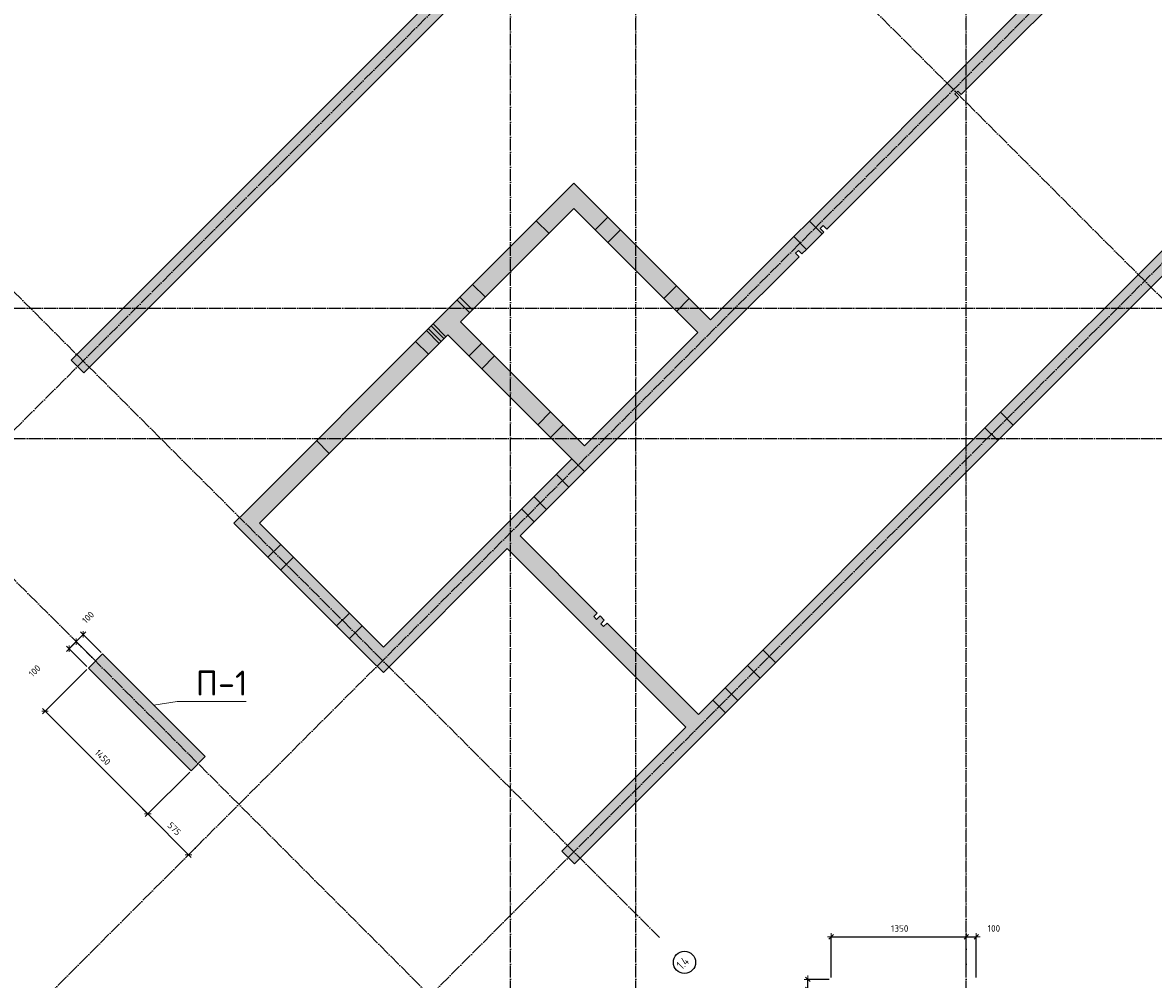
# Model space of a CAD drawing. Header units: millimetres. Extents: x -37663 to 118746, y -2869 to 47508.
# Tile 42 of 54: x 49028 to 60318, y 8500 to 18051. Entities that reach past the tile are written whole.
import ezdxf

# ---------------------------------------------------------------- set-up
doc = ezdxf.new("R2010")
doc.units = ezdxf.units.MM
doc.header["$PDMODE"] = 65
for name, pattern in [('______11', [150, 120, -15, 0, -15]), ('______5', [330, 240, -30, 30, -30]), ('________', [0])]:
    doc.linetypes.add(name, pattern=pattern)
for name, color, linetype, lineweight in [('Standard', 7, 'Continuous', 25), ('Высотная отметка (отверстия)', 7, 'Continuous', 13), ('Размерная линия_ общее', 7, 'Continuous', 13)]:
    doc.layers.add(name, color=color, linetype=linetype, lineweight=lineweight)
doc.layers.add('Осевая линия_ общее', color=7, linetype='______5', lineweight=13, true_color=0xa0a0a0)
doc.styles.add('ISOCPEUR', font='ISOCPEUR')
doc.dimstyles.new('DIMSTYLE_3', dxfattribs={"dimtxt": 66, "dimasz": 75, "dimexe": 0, "dimexo": 0, "dimgap": 33, "dimtad": 2, "dimdec": 0, "dimrnd": 5, "dimzin": 12, "dimdsep": 46, "dimtxsty": 'ISOCPEUR', "dimblk1": 'ALL_ML_STRICH', "dimblk2": 'ALL_ML_STRICH', "dimsah": 1, "dimcen": 0, "dimclrd": 7, "dimclre": 256, "dimclrt": 7, "dimadec": 0, "dimazin": 0, "dimtfac": 1, "dimtdec": 0, "dimtix": 1, "dimtmove": 2, "dimatfit": 3, "dimfxl": 0, "dimtzin": 0, "dimlwd": 0, "dimlwe": -3, "dimarcsym": 0})
doc.dimstyles.new('DIMSTYLE_5', dxfattribs={"dimtxt": 66, "dimasz": 75, "dimexe": 0, "dimexo": 0, "dimgap": 33, "dimtad": 2, "dimdec": 0, "dimrnd": 5, "dimzin": 12, "dimdsep": 46, "dimtxsty": 'ISOCPEUR', "dimblk1": 'ALL_ML_STRICH', "dimblk2": 'ALL_ML_STRICH', "dimsah": 1, "dimcen": 0, "dimclrd": 7, "dimclre": 256, "dimclrt": 7, "dimadec": 0, "dimazin": 0, "dimtfac": 1, "dimtdec": 0, "dimtix": 1, "dimtmove": 2, "dimatfit": 3, "dimfxl": 0, "dimtvp": 1.2, "dimtzin": 0, "dimlwd": 0, "dimlwe": -3, "dimarcsym": 0})

# ---------------------------------------------------------------- blocks, each defined once
blk = doc.blocks.new('СЛОЖНЫЙ_ОБЪЕКТ_0')
at = {"layer": 'Осевая линия_ общее', "color": 253, "linetype": '______11', "lineweight": -3, "true_color": 0xa0a0a0, "transparency": 33554687}
for p, q in [((53900, -2590), (53900, 47490)), ((55150, -2590), (55150, 40000)), ((40552, 5594), (57714, 22756)), ((61087, 14617), (54624, 21080)), ((58450, -2590), (58450, 20630)), ((43543, 2603), (60705, 19765)), ((45452, 694), (62614, 17855)), ((55387, 8918), (48924, 15381)), ((37230, 15200), (66050, 15200)), ((37230, 13900), (66050, 13900)), ((53952, 7482), (47489, 13945))]:
    blk.add_line(p, q, dxfattribs=at)
at = {"layer": 'Осевая линия_ общее', "color": 7, "linetype": 'Continuous', "lineweight": 25, "transparency": 33554687}
blk.add_circle((55636, 8670), 111, dxfattribs=at)
at = {"layer": 'Осевая линия_ общее', "color": 7, "linetype": 'Continuous', "lineweight": 25, "transparency": 33554687, "insert": (55612, 8592), "char_height": 90, "width": 179.92, "attachment_point": 7, "rotation": 45, "style": 'ISOCPEUR'}
blk.add_mtext('\\W0.80;1.4', dxfattribs=at)
blk = doc.blocks.new('ALL_ML_STRICH')
at = {"color": 0, "linetype": 'ByBlock', "lineweight": -2}
for p, q in [((-1, 0), (0.5, 0)), ((-0.3, -0.3), (0.3, 0.3)), ((0, -0.5), (0, 0.5))]:
    blk.add_line(p, q, dxfattribs=at)
blk = doc.blocks.new('*D93')
at = {"layer": 'DEFPOINTS', "color": 7, "linetype": 'Continuous', "lineweight": 13, "transparency": 33554687}
for p in [(57100, 8925), (57100, 8500), (58450, 8500)]:
    blk.add_point(p, dxfattribs=at)
at = {"layer": 'Размерная линия_ общее', "color": 253, "linetype": 'Continuous', "lineweight": -2, "true_color": 0xa0a0a0, "transparency": 33554687}
for p, q in [((57100, 8520), (57100, 8925)), ((58450, 8520), (58450, 8925))]:
    blk.add_line(p, q, dxfattribs=at)
at = {"layer": 'Размерная линия_ общее', "color": 7, "linetype": 'Continuous', "lineweight": -2, "transparency": 33554687}
blk.add_line((57100, 8925), (58450, 8925), dxfattribs=at)
at = {"layer": 'Размерная линия_ общее', "color": 7, "linetype": 'Continuous', "lineweight": 13, "transparency": 33554687, "xscale": 75, "yscale": 75, "zscale": 75, "rotation": 180}
blk.add_blockref('ALL_ML_STRICH', (57100, 8925), dxfattribs=at)
at = {"layer": 'Размерная линия_ общее', "color": 7, "linetype": 'Continuous', "lineweight": 13, "transparency": 33554687, "xscale": 75, "yscale": 75, "zscale": 75}
blk.add_blockref('ALL_ML_STRICH', (58450, 8925), dxfattribs=at)
at = {"layer": 'Размерная линия_ общее', "color": 7, "linetype": 'Continuous', "lineweight": 13, "transparency": 33554687, "insert": (57785, 9008), "char_height": 66, "width": 264, "attachment_point": 5, "style": 'ISOCPEUR'}
blk.add_mtext('\\A1;{1350}', dxfattribs=at)
blk = doc.blocks.new('*D94')
at = {"layer": 'DEFPOINTS', "color": 7, "linetype": 'Continuous', "lineweight": 13, "transparency": 33554687}
for p in [(58450, 8925), (58450, 8500), (58550, 8500)]:
    blk.add_point(p, dxfattribs=at)
at = {"layer": 'Размерная линия_ общее', "color": 253, "linetype": 'Continuous', "lineweight": -2, "true_color": 0xa0a0a0, "transparency": 33554687}
for p, q in [((58450, 8520), (58450, 8925)), ((58550, 8520), (58550, 8925))]:
    blk.add_line(p, q, dxfattribs=at)
at = {"layer": 'Размерная линия_ общее', "color": 7, "linetype": 'Continuous', "lineweight": -2, "transparency": 33554687}
blk.add_line((58450, 8925), (58550, 8925), dxfattribs=at)
at = {"layer": 'Размерная линия_ общее', "color": 7, "linetype": 'Continuous', "lineweight": 13, "transparency": 33554687, "xscale": 75, "yscale": 75, "zscale": 75, "rotation": 180}
blk.add_blockref('ALL_ML_STRICH', (58450, 8925), dxfattribs=at)
at = {"layer": 'Размерная линия_ общее', "color": 7, "linetype": 'Continuous', "lineweight": 13, "transparency": 33554687, "xscale": 75, "yscale": 75, "zscale": 75}
blk.add_blockref('ALL_ML_STRICH', (58550, 8925), dxfattribs=at)
at = {"layer": 'Размерная линия_ общее', "color": 7, "linetype": 'Continuous', "lineweight": 13, "transparency": 33554687, "insert": (58726, 9009), "char_height": 66, "width": 198, "attachment_point": 5, "style": 'ISOCPEUR'}
blk.add_mtext('\\A1;{100}', dxfattribs=at)
blk = doc.blocks.new('*D128')
at = {"layer": 'DEFPOINTS', "color": 7, "linetype": 'Continuous', "lineweight": 13, "transparency": 33554687}
for p in [(57100, 8500), (56868, 8400), (57100, 8400)]:
    blk.add_point(p, dxfattribs=at)
at = {"layer": 'Размерная линия_ общее', "color": 253, "linetype": 'Continuous', "lineweight": -2, "true_color": 0xa0a0a0, "transparency": 33554687}
for p, q in [((57080, 8500), (56868, 8500)), ((57080, 8400), (56868, 8400))]:
    blk.add_line(p, q, dxfattribs=at)
at = {"layer": 'Размерная линия_ общее', "color": 7, "linetype": 'Continuous', "lineweight": -2, "transparency": 33554687}
blk.add_line((56868, 8400), (56868, 8500), dxfattribs=at)
at = {"layer": 'Размерная линия_ общее', "color": 7, "linetype": 'Continuous', "lineweight": 13, "transparency": 33554687, "xscale": 75, "yscale": 75, "zscale": 75}
for p, rotation in [((56868, 8500), 90), ((56868, 8400), 270)]:
    blk.add_blockref('ALL_ML_STRICH', p, dxfattribs=dict(at, rotation=rotation))
at = {"layer": 'Размерная линия_ общее', "color": 7, "linetype": 'Continuous', "lineweight": 13, "transparency": 33554687, "insert": (56403, 7992), "char_height": 66, "width": 198, "attachment_point": 5, "rotation": 90, "style": 'ISOCPEUR'}
blk.add_mtext('\\A1;{100}', dxfattribs=at)
blk = doc.blocks.new('*D288')
at = {"layer": 'DEFPOINTS', "color": 7, "linetype": 'Continuous', "lineweight": 13, "transparency": 33554687}
for p in [(49684, 11608), (49252, 11176), (50710, 10583)]:
    blk.add_point(p, dxfattribs=at)
at = {"layer": 'Размерная линия_ общее', "color": 253, "linetype": 'Continuous', "lineweight": -2, "true_color": 0xa0a0a0, "transparency": 33554687}
for p, q in [((49670, 11594), (49252, 11176)), ((50696, 10569), (50278, 10151))]:
    blk.add_line(p, q, dxfattribs=at)
at = {"layer": 'Размерная линия_ общее', "color": 7, "linetype": 'Continuous', "lineweight": -2, "transparency": 33554687}
blk.add_line((49252, 11176), (50278, 10151), dxfattribs=at)
at = {"layer": 'Размерная линия_ общее', "color": 7, "linetype": 'Continuous', "lineweight": 13, "transparency": 33554687, "xscale": 75, "yscale": 75, "zscale": 75}
for p, rotation in [((49252, 11176), 134.9999999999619), ((50278, 10151), 314.9999999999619)]:
    blk.add_blockref('ALL_ML_STRICH', p, dxfattribs=dict(at, rotation=rotation))
at = {"layer": 'Размерная линия_ общее', "color": 7, "linetype": 'Continuous', "lineweight": 13, "transparency": 33554687, "insert": (49828, 10717), "char_height": 66, "width": 264, "attachment_point": 5, "rotation": 315, "style": 'ISOCPEUR'}
blk.add_mtext('\\A1;{1450}', dxfattribs=at)
blk = doc.blocks.new('*D289')
at = {"layer": 'DEFPOINTS', "color": 7, "linetype": 'Continuous', "lineweight": 13, "transparency": 33554687}
for p in [(50710, 10583), (50278, 10151), (50824, 9884)]:
    blk.add_point(p, dxfattribs=at)
at = {"layer": 'Размерная линия_ общее', "color": 253, "linetype": 'Continuous', "lineweight": -2, "true_color": 0xa0a0a0, "transparency": 33554687}
for p, q in [((50696, 10569), (50278, 10151)), ((50810, 9870), (50684, 9744))]:
    blk.add_line(p, q, dxfattribs=at)
at = {"layer": 'Размерная линия_ общее', "color": 7, "linetype": 'Continuous', "lineweight": -2, "transparency": 33554687}
blk.add_line((50278, 10151), (50684, 9744), dxfattribs=at)
at = {"layer": 'Размерная линия_ общее', "color": 7, "linetype": 'Continuous', "lineweight": 13, "transparency": 33554687, "xscale": 75, "yscale": 75, "zscale": 75}
for p, rotation in [((50278, 10151), 134.9999999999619), ((50684, 9744), 314.9999999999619)]:
    blk.add_blockref('ALL_ML_STRICH', p, dxfattribs=dict(at, rotation=rotation))
at = {"layer": 'Размерная линия_ общее', "color": 7, "linetype": 'Continuous', "lineweight": 13, "transparency": 33554687, "insert": (50542, 10004), "char_height": 66, "width": 198, "attachment_point": 5, "rotation": 315, "style": 'ISOCPEUR'}
blk.add_mtext('\\A1;{575}', dxfattribs=at)
blk = doc.blocks.new('*D407')
at = {"layer": 'DEFPOINTS', "color": 7, "linetype": 'Continuous', "lineweight": 13, "transparency": 33554687}
for p in [(49633, 11943), (49826, 11750), (49755, 11679)]:
    blk.add_point(p, dxfattribs=at)
at = {"layer": 'Размерная линия_ общее', "color": 7, "linetype": 'Continuous', "lineweight": -2, "transparency": 33554687}
blk.add_line((49633, 11943), (49562, 11872), dxfattribs=at)
at = {"layer": 'Размерная линия_ общее', "color": 253, "linetype": 'Continuous', "lineweight": -2, "true_color": 0xa0a0a0, "transparency": 33554687}
for p, q in [((49741, 11693), (49562, 11872)), ((49812, 11764), (49633, 11943))]:
    blk.add_line(p, q, dxfattribs=at)
at = {"layer": 'Размерная линия_ общее', "color": 7, "linetype": 'Continuous', "lineweight": 13, "transparency": 33554687, "xscale": 75, "yscale": 75, "zscale": 75}
for p, rotation in [((49633, 11943), 44.99999999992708), ((49562, 11872), 224.999999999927)]:
    blk.add_blockref('ALL_ML_STRICH', p, dxfattribs=dict(at, rotation=rotation))
at = {"layer": 'Размерная линия_ общее', "color": 7, "linetype": 'Continuous', "lineweight": 13, "transparency": 33554687, "insert": (49681, 12114), "char_height": 66, "width": 198, "attachment_point": 5, "rotation": 45, "style": 'ISOCPEUR'}
blk.add_mtext('\\A1;{100}', dxfattribs=at)
blk = doc.blocks.new('*D408')
at = {"layer": 'DEFPOINTS', "color": 7, "linetype": 'Continuous', "lineweight": 13, "transparency": 33554687}
for p in [(49562, 11872), (49755, 11679), (49684, 11608)]:
    blk.add_point(p, dxfattribs=at)
at = {"layer": 'Размерная линия_ общее', "color": 7, "linetype": 'Continuous', "lineweight": -2, "transparency": 33554687}
blk.add_line((49562, 11872), (49491, 11801), dxfattribs=at)
at = {"layer": 'Размерная линия_ общее', "color": 253, "linetype": 'Continuous', "lineweight": -2, "true_color": 0xa0a0a0, "transparency": 33554687}
for p, q in [((49741, 11693), (49562, 11872)), ((49670, 11622), (49491, 11801))]:
    blk.add_line(p, q, dxfattribs=at)
at = {"layer": 'Размерная линия_ общее', "color": 7, "linetype": 'Continuous', "lineweight": 13, "transparency": 33554687, "xscale": 75, "yscale": 75, "zscale": 75}
for p, rotation in [((49491, 11801), 224.999999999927), ((49562, 11872), 44.99999999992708)]:
    blk.add_blockref('ALL_ML_STRICH', p, dxfattribs=dict(at, rotation=rotation))
at = {"layer": 'Размерная линия_ общее', "color": 7, "linetype": 'Continuous', "lineweight": 13, "transparency": 33554687, "insert": (49148, 11579), "char_height": 66, "width": 198, "attachment_point": 5, "rotation": 45, "style": 'ISOCPEUR'}
blk.add_mtext('\\A1;{100}', dxfattribs=at)

msp = doc.modelspace()

# ---------------------------------------------------------------- hatches: boundary and pattern name
at = {"linetype": 'Continuous', "lineweight": 13, "transparency": 33554687}
for points in [[(49511.2, 14680.6), (49638.5, 14553.3), (55854, 20768.8), (55726.7, 20896.1)], [(57027.8, 15960.5), (56992.4, 15995.8), (57020.7, 16024.1), (57056.1, 15988.7), (58371.3, 17304), (58335.9, 17339.3), (58364.2, 17367.6), (58399.6, 17332.2), (58845, 17777.7), (58717.8, 17905), (56882.8, 16070.1), (57010.1, 15942.8)], [(54531.7, 16193.8), (54376.1, 16292.8), (53273, 15189.7), (53400.3, 15062.4)], [(56727.3, 15914.5), (56854.5, 15787.2), (57010.1, 15942.8), (56882.8, 16070.1)], [(58919.3, 14033.6), (60754.2, 15868.5), (60626.9, 15995.8), (58792, 14160.9)], [(56780.3, 15713), (56744.9, 15748.3), (56773.2, 15776.6), (56808.6, 15741.2), (56854.5, 15787.2), (56727.3, 15914.5), (55896.4, 15083.6), (56023.7, 14956.4)], [(53273, 15189.7), (53145.8, 15062.4), (54510.5, 13697.7), (54637.8, 13825)], [(53273, 14935.1), (53145.8, 15062.4), (51264.9, 13181.5), (51392.1, 13054.2)], [(58792, 14160.9), (58636.4, 14005.3), (58763.7, 13878), (58919.3, 14033.6)], [(58636.4, 14005.3), (54411.5, 9780.3), (54538.8, 9653.1), (58763.7, 13878)], [(52502.3, 11689.5), (52629.6, 11562.2), (54637.8, 13570.4), (54510.5, 13697.7)], [(51264.9, 13181.5), (51137.6, 13054.2), (52502.3, 11689.5), (52629.6, 11816.8)], [(54828.7, 12021.9), (54800.4, 12050.2), (54835.7, 12085.5), (54793.3, 12127.9), (54758, 12092.6), (54729.7, 12120.9), (54765, 12156.2), (53994.3, 12927), (53867, 12799.7), (55648.9, 11017.8), (55776.2, 11145.1), (54864, 12057.2)], [(50709.8, 10582.9), (50851.2, 10724.3), (49825.9, 11749.6), (49684.5, 11608.2)]]:
    msp.add_hatch(color=7, dxfattribs=at).paths.add_polyline_path(points)
at = {"layer": 'Standard', "linetype": 'Continuous', "lineweight": 13, "transparency": 33554687}
for points in [[(59815.3, 18748), (59688, 18875.2), (58717.8, 17905), (58845, 17777.7)], [(55896.4, 14829.1), (56023.7, 14956.4), (54531.7, 16448.4), (54376.1, 16292.8), (54531.7, 16193.8)], [(54510.5, 13697.7), (54637.8, 13570.4), (55896.4, 14829.1), (55769.1, 14956.4)]]:
    msp.add_hatch(color=7, dxfattribs=at).paths.add_polyline_path(points)

# ---------------------------------------------------------------- linework, layer by layer
at = {"color": 7, "linetype": 'Continuous', "lineweight": -3, "transparency": 33554687}
for p, q in [((49511.2, 14680.6), (55726.7, 20896.1)), ((55854, 20768.8), (49638.5, 14553.3)), ((56882.8, 16070.1), (58717.8, 17905)), ((58845, 17777.7), (58399.6, 17332.2)), ((58371.3, 17304), (57056.1, 15988.7)), ((58364.2, 17367.6), (58335.9, 17339.3)), ((58335.9, 17339.3), (58371.3, 17304)), ((58399.6, 17332.2), (58364.2, 17367.6)), ((53273, 15189.7), (54376.1, 16292.8)), ((54531.7, 16193.8), (53400.3, 15062.4)), ((56882.8, 16070.1), (56727.3, 15914.5)), ((57010.1, 15942.8), (56882.8, 16070.1)), ((56854.5, 15787.2), (57010.1, 15942.8)), ((57020.7, 16024.1), (56992.4, 15995.8)), ((56992.4, 15995.8), (57027.8, 15960.5)), ((57027.8, 15960.5), (57010.1, 15942.8)), ((57056.1, 15988.7), (57020.7, 16024.1)), ((58792, 14160.9), (60626.9, 15995.8)), ((55896.4, 15083.6), (56727.3, 15914.5)), ((56727.3, 15914.5), (56854.5, 15787.2)), ((60754.2, 15868.5), (58919.3, 14033.6)), ((56780.3, 15713), (56023.7, 14956.4)), ((56773.2, 15776.6), (56744.9, 15748.3)), ((56744.9, 15748.3), (56780.3, 15713)), ((56808.6, 15741.2), (56773.2, 15776.6)), ((56854.5, 15787.2), (56808.6, 15741.2)), ((53145.8, 15062.4), (53273, 15189.7)), ((51264.9, 13181.5), (53145.8, 15062.4)), ((53400.3, 15062.4), (54637.8, 13825)), ((53273, 14935.1), (51392.1, 13054.2)), ((54510.5, 13697.7), (53273, 14935.1)), ((49638.5, 14553.3), (49511.2, 14680.6)), ((58792, 14160.9), (58636.4, 14005.3)), ((58919.3, 14033.6), (58792, 14160.9)), ((55776.2, 11145.1), (58636.4, 14005.3)), ((58636.4, 14005.3), (58763.7, 13878)), ((58763.7, 13878), (58919.3, 14033.6)), ((58763.7, 13878), (54538.8, 9653.1)), ((52629.6, 11816.8), (54510.5, 13697.7)), ((54637.8, 13570.4), (53994.3, 12927)), ((51137.6, 13054.2), (51264.9, 13181.5)), ((52502.3, 11689.5), (51137.6, 13054.2)), ((51392.1, 13054.2), (52629.6, 11816.8)), ((53994.3, 12927), (54765, 12156.2)), ((53867, 12799.7), (52629.6, 11562.2)), ((55648.9, 11017.8), (53867, 12799.7)), ((54765, 12156.2), (54729.7, 12120.9)), ((54729.7, 12120.9), (54758, 12092.6)), ((54758, 12092.6), (54793.3, 12127.9)), ((54793.3, 12127.9), (54835.7, 12085.5)), ((54835.7, 12085.5), (54800.4, 12050.2)), ((54800.4, 12050.2), (54828.7, 12021.9)), ((54828.7, 12021.9), (54864, 12057.2)), ((54864, 12057.2), (55776.2, 11145.1)), ((49684.5, 11608.2), (49825.9, 11749.6)), ((49825.9, 11749.6), (50851.2, 10724.3)), ((52629.6, 11562.2), (52502.3, 11689.5)), ((50709.8, 10582.9), (49684.5, 11608.2)), ((54411.5, 9780.3), (55648.9, 11017.8)), ((50851.2, 10724.3), (50709.8, 10582.9)), ((54538.8, 9653.1), (54411.5, 9780.3))]:
    msp.add_line(p, q, dxfattribs=at)
at = {"color": 253, "linetype": '________', "lineweight": -3, "true_color": 0xababab, "transparency": 33554687}
for p, q in [((54284.2, 15946.3), (54156.9, 16073.6)), ((53520.5, 15437.2), (53647.8, 15309.9)), ((53365, 15281.6), (53492.2, 15154.3)), ((53520.5, 15182.6), (53393.2, 15309.9)), ((53234.1, 14896.3), (53106.9, 15023.5)), ((53253.6, 14915.7), (53126.3, 15043)), ((53059.1, 14975.8), (53186.4, 14848.5)), ((53078.6, 14995.2), (53205.9, 14868)), ((53078.6, 14740.7), (52951.3, 14868)), ((53612.4, 14850.3), (53485.2, 14723)), ((53612.4, 14595.7), (53739.7, 14723)), ((54298.3, 14164.4), (54171.1, 14037.1)), ((54298.3, 13909.8), (54425.6, 14037.1)), ((51961.4, 13878), (52088.6, 13750.7)), ((54637.8, 13570.4), (54510.5, 13697.7)), ((54354.9, 13542.1), (54482.2, 13414.9)), ((54259.5, 13192.1), (54132.2, 13319.4)), ((54008.4, 13195.7), (54135.7, 13068.4)), ((51604.3, 12842.1), (51477, 12714.8)), ((51604.3, 12587.6), (51731.5, 12714.8)), ((52290.2, 12156.2), (52162.9, 12028.9)), ((52290.2, 11901.7), (52417.4, 12028.9)), ((56546.9, 11661.2), (56419.7, 11788.5)), ((56264.1, 11633), (56391.4, 11505.7)), ((56168.6, 11282.9), (56041.4, 11410.2)), ((55917.6, 11286.5), (56044.9, 11159.2))]:
    msp.add_line(p, q, dxfattribs=at)
at = {"layer": 'Standard', "color": 7, "linetype": 'Continuous', "lineweight": -3, "transparency": 33554687}
for p, q in [((58717.8, 17905), (59688, 18875.2)), ((59815.3, 18748), (58845, 17777.7)), ((54376.1, 16292.8), (54531.7, 16448.4)), ((54531.7, 16448.4), (55896.4, 15083.6)), ((55769.1, 14956.4), (54531.7, 16193.8)), ((54637.8, 13825), (55769.1, 14956.4)), ((56023.7, 14956.4), (55896.4, 14829.1)), ((55896.4, 14829.1), (54637.8, 13570.4))]:
    msp.add_line(p, q, dxfattribs=at)
at = {"layer": 'Standard', "color": 253, "linetype": '________', "lineweight": -3, "true_color": 0xababab, "transparency": 33554687}
for p, q in [((54871.1, 16108.9), (54743.8, 15981.7)), ((54871.1, 15854.4), (54998.4, 15981.7)), ((55557, 15423), (55429.7, 15295.8)), ((55557, 15168.5), (55684.3, 15295.8))]:
    msp.add_line(p, q, dxfattribs=at)
at = {"layer": 'Высотная отметка (отверстия)', "color": 7, "linetype": 'Continuous', "lineweight": 13, "transparency": 33554687}
msp.add_lwpolyline([(50338.5, 11237), (50570.1, 11273), (51260.1, 11273)], dxfattribs=at)

# ---------------------------------------------------------------- block references
at = {"layer": 'Осевая линия_ общее', "color": 253, "linetype": '______11', "lineweight": -3, "true_color": 0xa0a0a0, "transparency": 33554687}
msp.add_blockref('СЛОЖНЫЙ_ОБЪЕКТ_0', (0, 0), dxfattribs=at)

# ---------------------------------------------------------------- texts
at = {"layer": 'Высотная отметка (отверстия)', "color": 7, "linetype": 'Continuous', "lineweight": 13, "transparency": 33554687, "insert": (51015.1, 11333), "char_height": 75, "width": 604.167, "attachment_point": 8, "style": 'ISOCPEUR'}
msp.add_mtext('\\A1;{\\fISOCPEUR|i0|b0;\\H250.000000;\\W1.000000;\\C7;П-1}\\P', dxfattribs=at)

# ---------------------------------------------------------------- dimensions: what is measured, and where the dimension line sits
at = {"layer": 'Размерная линия_ общее', "color": 7, "linetype": 'Continuous', "lineweight": 13, "transparency": 33554687}
for base, p1, p2, angle, dimstyle, picture, middle in [((49561.9, 11872.2), (49811.7, 11763.8), (49741, 11693.1), 225, 'DIMSTYLE_5', '*D407', (49681.1, 12113.8)), ((49491.2, 11801.4), (49741, 11693.1), (49670.3, 11622.4), 225, 'DIMSTYLE_5', '*D408', (49148.3, 11578.6)), ((50277.6, 10150.7), (49670.3, 11594.1), (50695.6, 10568.8), 315, 'DIMSTYLE_3', '*D288', (49828.3, 10717.4)), ((50684.2, 9744.2), (50695.6, 10568.8), (50809.8, 9869.8), 315, 'DIMSTYLE_3', '*D289', (50541.9, 10003.8)), ((56868, 8500), (57080, 8400), (57080, 8500), 90, 'DIMSTYLE_5', '*D128', (56402.6, 7992.4))]:
    dim = msp.add_linear_dim(base=base, p1=p1, p2=p2, angle=angle, dimstyle=dimstyle, override={"dimpost": '<>', "dimclrd": 7, "dimclre": 253, "dimclrt": 7, "dimlwd": 0, "dimlwe": 65533}, dxfattribs=at)
    dim.commit()
    dim.dimension.update_dxf_attribs({"geometry": picture, "text_midpoint": middle, "dimtype": 160})
for base, p1, p2, dimstyle, picture, middle in [((58450, 8925.3), (57100, 8520), (58450, 8520), 'DIMSTYLE_3', '*D93', (57784.9, 9008.3)), ((58550, 8925.3), (58450, 8520), (58550, 8520), 'DIMSTYLE_5', '*D94', (58725.7, 9009.1))]:
    dim = msp.add_linear_dim(base=base, p1=p1, p2=p2, dimstyle=dimstyle, override={"dimpost": '<>', "dimclrd": 7, "dimclre": 253, "dimclrt": 7, "dimlwd": 0, "dimlwe": 65533}, dxfattribs=at)
    dim.commit()
    dim.dimension.update_dxf_attribs({"geometry": picture, "text_midpoint": middle, "dimtype": 160})

doc.saveas('drawing.dxf')
